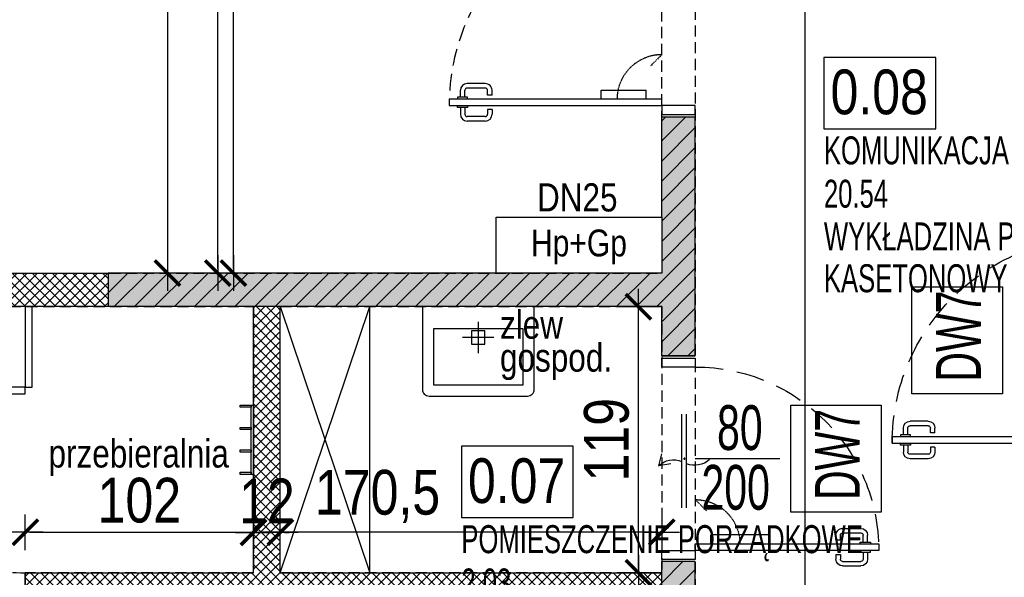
# Model space of a CAD drawing. Header units: millimetres. Extents: x 76192 to 88546, y 19309 to 25840.
# Tile 47 of 61: x 87405 to 87845, y 20908 to 21157. Entities that reach past the tile are written whole.
import ezdxf
from ezdxf.enums import TextEntityAlignment as Align

# ---------------------------------------------------------------- set-up
doc = ezdxf.new("R2010")
doc.units = ezdxf.units.MM
doc.set_wipeout_variables(frame=1)
doc.linetypes.add('DASHED', pattern=[0.75, 0.5, -0.25])
doc.layers.get('DEFPOINTS').update_dxf_attribs({"lineweight": 9})
for name, color, linetype in [('_HSA_HATCH_WYPEŁNIENIA_PRZEGRÓD', 205, 'Continuous'), ('_HSA_HYDRANTY', 20, 'Continuous'), ('_HSA_NUMERACJA POMIESZCZEN', 43, 'Continuous'), ('_HSA_OPIS', 43, 'Continuous'), ('_HSA_OPIS_STOLARKA_WEWNĘTRZNA', 43, 'Continuous'), ('_HSA_SANITARNE', 133, 'Continuous'), ('_HSA_STOLARKA_WEWNĘTRZNA', 132, 'Continuous'), ('_HSA_WYM_100', 141, 'Continuous'), ('_HSA_WYPOSAŻENIE', 193, 'Continuous'), ('_HSA_ŚCIANY_CIENKIE', 2, 'Continuous'), ('_HSA_ŚCIANY_DZIAŁOWE', 6, 'Continuous'), ('_HSA_ŚCIANY_KONSTRUKCYJNE', 3, 'Continuous')]:
    doc.layers.add(name, color=color, linetype=linetype)
doc.layers.add('_HSA_NUMERACJA POMIESZCZEN POMOC', color=7, linetype='Continuous', true_color=0x38940a, plot=False)
doc.layers.add('_HSA_OPIS_STOLARKA_ZEWNĘTRZNA_POMOC', color=7, linetype='Continuous', true_color=0x6cc7f4, plot=False)
doc.layers.add('_HSA_POWIERZCHNIA_UŻYTKOWA', color=115, linetype='DASHED', plot=False)
doc.styles.add('Arial', font='Arial.ttf')
doc.styles.add('Arial Narrow_1', font='Arial Narrow.ttf', dxfattribs={"width": 0.8, "height": 200})
doc.styles.add('ARIAL_100', font='Arial.ttf', dxfattribs={"width": 0.8, "height": 20})
doc.styles.add('ARIAL_30', font='Arial.ttf', dxfattribs={"width": 0.8, "height": 7})
doc.styles.add('ARIAL_50', font='Arial Narrow.ttf', dxfattribs={"width": 0.8, "height": 10})
doc.dimstyles.new('WYM_WEWN_100', dxfattribs={"dimtxt": 20, "dimasz": 2, "dimexe": 10, "dimexo": 0, "dimgap": 4, "dimtad": 1, "dimdec": 1, "dimrnd": 0.1, "dimtxsty": 'ARIAL_100', "dimblk": 'Wym-03', "dimcen": 0, "dimdle": 10, "dimse1": 1, "dimse2": 1, "dimclrt": 256, "dimazin": 2, "dimtfac": 1, "dimtdec": 1, "dimtix": 1, "dimtmove": 2, "dimatfit": 0, "dimfxl": 1, "dimtolj": 1, "dimtzin": 0, "dimarcsym": 0})

# ---------------------------------------------------------------- blocks, each defined once
blk = doc.blocks.new('hydrant+gasnica')
blk.add_wipeout([(0, 25), (74, 25), (74, 0), (0, 0)])
blk.add_lwpolyline([(0, 25), (74, 25), (74, 0), (0, 0), (0, 25)])
at = {"style": 'Arial', "width": 0.8}
blk.add_text('Hp+Gp', height=12, dxfattribs=at).set_placement((37, 7.46), align=Align.CENTER)
blk = doc.blocks.new('*U539')
for p, q in [((93.275, 88.25), (94.075, 88.25)), ((93.275, 83.75), (93.275, 88.25)), ((97.8, 88.25), (97, 88.25)), ((97.8, 83.75), (97.8, 88.25)), ((87.175, 75.86), (87.175, 84)), ((89.175, 75.86), (89.175, 84)), ((93.275, 87), (90.175, 87)), ((93.275, 85), (90.175, 85)), ((94.075, 83.75), (93.275, 83.75)), ((97, 83.75), (97.8, 83.75)), ((97.8, 87), (100.9, 87)), ((97.8, 85), (100.9, 85)), ((101.9, 75.86), (101.9, 84)), ((103.9, 75.86), (103.9, 84)), ((92.275, 74.86), (90.175, 74.86)), ((92.275, 72.86), (92.275, 74.86)), ((98.8, 72.86), (98.8, 74.86)), ((98.8, 74.86), (100.9, 74.86)), ((92.275, 72.86), (90.175, 72.86)), ((98.8, 72.86), (100.9, 72.86)), ((90.075, 33), (90.075, 7)), ((94.075, 33), (90.075, 33)), ((94.075, 7), (90.075, 7))]:
    blk.add_line(p, q)
at = {"linetype": 'DASHED'}
blk.add_line((74.275, 0), (79.225, 4.95), dxfattribs=at)
for points in [[(97, 0), (94.075, 0), (94.075, 92), (97, 92)], [(1, 0), (1, -15), (5, -15), (5, 0)], [(97, 0), (97, -15), (101, -15), (101, 0)]]:
    blk.add_lwpolyline(points, close=True)
for points in [[(0, 0), (0, -15)], [(102, 0), (102, -15)]]:
    blk.add_lwpolyline(points)
at = {"linetype": 'DASHED', "ltscale": 25}
blk.add_arc((97, 0), 92, 90, 180, dxfattribs=at)
for centre, radius, start, end in [((90.175, 84), 3, 90, 180), ((90.175, 84), 1, 90, 180), ((100.9, 84), 3, 0, 90), ((100.9, 84), 1, 0, 90), ((90.175, 75.86), 3, 180, 270), ((90.175, 75.86), 1, 180, 270), ((100.9, 75.86), 3, 270, 0), ((100.9, 75.86), 1, 270, 0)]:
    blk.add_arc(centre, radius, start, end)
at = {"linetype": 'DASHED', "ltscale": 0.5}
blk.add_arc((94.275, 0), 20, 90, 180, dxfattribs=at)
blk = doc.blocks.new('*U505')
for p, q in [((4.2, 77), (1.1, 77)), ((4.2, 75), (1.1, 75)), ((4.2, 78.25), (5, 78.25)), ((4.2, 73.75), (4.2, 78.25)), ((8.73, 78.25), (7.93, 78.25)), ((8.73, 73.75), (8.73, 78.25)), ((8.73, 77), (11.83, 77)), ((8.73, 75), (11.83, 75)), ((-1.9, 65.86), (-1.9, 74)), ((0.1, 65.86), (0.1, 74)), ((5, 73.75), (4.2, 73.75)), ((7.93, 73.75), (8.73, 73.75)), ((12.83, 65.86), (12.83, 74)), ((14.83, 65.86), (14.83, 74)), ((3.2, 64.86), (1.1, 64.86)), ((3.2, 62.86), (1.1, 62.86)), ((3.2, 62.86), (3.2, 64.86)), ((9.73, 62.86), (9.73, 64.86)), ((9.73, 64.86), (11.83, 64.86)), ((9.73, 62.86), (11.83, 62.86)), ((7.93, 33), (11.93, 33)), ((11.93, 33), (11.93, 7)), ((7.93, 7), (11.93, 7)), ((24, -4), (66, -4)), ((24, -6), (66, -6)), ((43.73, -10.98), (42.87, -16.41)), ((48.23, -15.17), (42.87, -16.41))]:
    blk.add_line(p, q)
at = {"linetype": 'DASHED'}
blk.add_line((27.73, 0), (22.78, 4.95), dxfattribs=at)
for points in [[(5, 0), (7.93, 0), (7.93, 82), (5, 82)], [(1, 0), (1, -15), (5, -15), (5, 0)], [(87, 0), (87, -15), (91, -15), (91, 0)]]:
    blk.add_lwpolyline(points, close=True)
for points in [[(0, 0), (0, -15)], [(92, 0), (92, -15)]]:
    blk.add_lwpolyline(points)
at = {"linetype": 'DASHED', "ltscale": 25}
blk.add_arc((5, 0), 82, 0, 90, dxfattribs=at)
for centre, radius, start, end in [((1.1, 74), 3, 90, 180), ((1.1, 74), 1, 90, 180), ((11.83, 74), 3, 0, 90), ((11.83, 74), 1, 0, 90), ((1.1, 65.86), 3, 180, 270), ((1.1, 65.86), 1, 180, 270), ((11.83, 65.86), 3, 270, 0), ((11.83, 65.86), 1, 270, 0), ((52.84, -0.26), 9.79, 137.0478, 202.456), ((35.7, -9.74), 9.79, 317.0478, 22.456)]:
    blk.add_arc(centre, radius, start, end)
at = {"linetype": 'DASHED', "ltscale": 0.5}
blk.add_arc((7.73, 0), 20, 0, 90, dxfattribs=at)
at = {"layer": 'DEFPOINTS'}
for p, q in [((46, -4.38), (46, -5.4)), ((45.49, -4.89), (46.51, -4.89))]:
    blk.add_line(p, q, dxfattribs=at)
blk = doc.blocks.new('*U504')
for p, q in [((-95.8, 90), (-98.9, 90)), ((-95.8, 91.25), (-95, 91.25)), ((-95.8, 86.75), (-95.8, 91.25)), ((-91.27, 91.25), (-92.07, 91.25)), ((-91.27, 86.75), (-91.27, 91.25)), ((-91.27, 90), (-88.17, 90)), ((89.27, 89.25), (90.07, 89.25)), ((89.27, 84.75), (89.27, 89.25)), ((93.8, 89.25), (93, 89.25)), ((93.8, 84.75), (93.8, 89.25)), ((-101.9, 78.86), (-101.9, 87)), ((-99.9, 78.86), (-99.9, 87)), ((-95.8, 88), (-98.9, 88)), ((-95, 86.75), (-95.8, 86.75)), ((-92.07, 86.75), (-91.27, 86.75)), ((-91.27, 88), (-88.17, 88)), ((-87.17, 78.86), (-87.17, 87)), ((-85.17, 78.86), (-85.17, 87)), ((83.17, 76.86), (83.17, 85)), ((85.17, 76.86), (85.17, 85)), ((89.27, 88), (86.17, 88)), ((89.27, 86), (86.17, 86)), ((90.07, 84.75), (89.27, 84.75)), ((93, 84.75), (93.8, 84.75)), ((93.8, 88), (96.9, 88)), ((93.8, 86), (96.9, 86)), ((97.9, 76.86), (97.9, 85)), ((99.9, 76.86), (99.9, 85)), ((-96.8, 77.86), (-98.9, 77.86)), ((-96.8, 75.86), (-98.9, 75.86)), ((-96.8, 75.86), (-96.8, 77.86)), ((-90.27, 75.86), (-90.27, 77.86)), ((-90.27, 77.86), (-88.17, 77.86)), ((-90.27, 75.86), (-88.17, 75.86)), ((88.27, 75.86), (86.17, 75.86)), ((88.27, 73.86), (88.27, 75.86)), ((94.8, 73.86), (94.8, 75.86)), ((94.8, 75.86), (96.9, 75.86)), ((88.27, 73.86), (86.17, 73.86)), ((94.8, 73.86), (96.9, 73.86)), ((-92.07, 27), (-88.07, 27)), ((-88.07, 27), (-88.07, 7)), ((86.07, 27), (86.07, 7)), ((90.07, 27), (86.07, 27)), ((-92.07, 7), (-88.07, 7)), ((90.07, 7), (86.07, 7))]:
    blk.add_line(p, q)
at = {"linetype": 'DASHED'}
for p, q in [((-72.27, 0), (-77.22, 4.95)), ((70.27, 0), (75.22, 4.95))]:
    blk.add_line(p, q, dxfattribs=at)
for points in [[(-95, 0), (-92.07, 0), (-92.07, 95), (-95, 95)], [(93, 0), (90.07, 0), (90.07, 93), (93, 93)], [(-99, 0), (-99, -15), (-95, -15), (-95, 0)], [(97, 0), (97, -15), (93, -15), (93, 0)]]:
    blk.add_lwpolyline(points, close=True)
for points in [[(-100, 0), (-100, -15)], [(98, 0), (98, -15)]]:
    blk.add_lwpolyline(points)
at = {"linetype": 'DASHED', "ltscale": 15}
for centre, radius, start, end in [((-95, 0), 95, 0, 90), ((93, 0), 93, 90, 180)]:
    blk.add_arc(centre, radius, start, end, dxfattribs=at)
for centre, radius, start, end in [((-98.9, 87), 3, 90, 180), ((-88.17, 87), 3, 0, 90), ((-98.9, 87), 1, 90, 180), ((-88.17, 87), 1, 0, 90), ((86.17, 85), 3, 90, 180), ((86.17, 85), 1, 90, 180), ((96.9, 85), 3, 0, 90), ((96.9, 85), 1, 0, 90), ((-98.9, 78.86), 3, 180, 270), ((-98.9, 78.86), 1, 180, 270), ((-88.17, 78.86), 3, 270, 0), ((-88.17, 78.86), 1, 270, 0), ((86.17, 76.86), 3, 180, 270), ((86.17, 76.86), 1, 180, 270), ((96.9, 76.86), 3, 270, 0), ((96.9, 76.86), 1, 270, 0)]:
    blk.add_arc(centre, radius, start, end)
at = {"linetype": 'DASHED', "ltscale": 0.5}
for centre, start, end in [((-92.27, 0), 0, 90), ((90.27, 0), 90, 180)]:
    blk.add_arc(centre, 20, start, end, dxfattribs=at)
blk = doc.blocks.new('NUMERACJA_POMIESZCZEŃ_200')
blk.add_lwpolyline([(50, 31.85), (0, 31.85), (0, 0), (50, 0)], close=True)
at = {"style": 'ARIAL_100', "width": 0.8}
blk.add_attdef('OPIS_TABELKA', (2.96, 6.47), '', height=20, dxfattribs=at)
at = {"layer": '_HSA_NUMERACJA POMIESZCZEN POMOC', "style": 'ARIAL_50', "width": 0.8}
for tag, p in [('NAZWA', (0, -15.93)), ('POWIERZCHNIA', (0, -35.3)), ('POSADZKA', (0, -54.39)), ('SUFIT', (0, -73.08))]:
    blk.add_attdef(tag, p, '', height=12.5, dxfattribs=at)
blk = doc.blocks.new('Wym-03')
for p, q in [((0, 4), (0, -4)), ((-4, 0), (4, 0))]:
    blk.add_line(p, q)
blk.add_lwpolyline([(-2.83, -2.83, 0.8, 0.8, 0), (2.83, 2.83, 0.05, 0.05, 0)], format="xyseb")
blk = doc.blocks.new('*D1021')
at = {"layer": '_HSA_WYM_100', "color": 0, "lineweight": -2}
blk.add_line((87500.4, 21046.14), (87500.4, 23214.14), dxfattribs=at)
at = {"layer": 'DEFPOINTS', "color": 0}
for p in [(87470.86, 23216.14), (87500.4, 23216.14), (87470.86, 21044.14)]:
    blk.add_point(p, dxfattribs=at)
at = {"layer": '_HSA_WYM_100', "color": 0, "lineweight": -2, "xscale": 2, "yscale": 2, "zscale": 2}
for p, rotation in [((87500.4, 23216.14), 89.99999999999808), ((87500.4, 21044.14), 269.9999999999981)]:
    blk.add_blockref('Wym-03', p, dxfattribs=dict(at, rotation=rotation))
at = {"layer": '_HSA_WYM_100', "insert": (87486.35, 22326.39), "char_height": 20, "attachment_point": 5, "rotation": 90, "style": 'ARIAL_100'}
blk.add_mtext('\\A1;2172', dxfattribs=at)
blk = doc.blocks.new('*D1128')
at = {"layer": '_HSA_WYM_100', "color": 0, "lineweight": -2}
blk.add_line((87681.39, 20912.14), (87681.39, 21027.14), dxfattribs=at)
at = {"layer": 'DEFPOINTS', "color": 0}
for p in [(87681.39, 21029.14), (87691.81, 21029.14), (87691.81, 20910.14)]:
    blk.add_point(p, dxfattribs=at)
at = {"layer": '_HSA_WYM_100', "color": 0, "lineweight": -2, "xscale": 2, "yscale": 2, "zscale": 2}
for p, rotation in [((87681.39, 21029.14), 90), ((87681.39, 20910.14), 270)]:
    blk.add_blockref('Wym-03', p, dxfattribs=dict(at, rotation=rotation))
at = {"layer": '_HSA_WYM_100', "insert": (87667.18, 20969.64), "char_height": 20, "attachment_point": 5, "rotation": 90, "style": 'ARIAL_100'}
blk.add_mtext('\\A1;119', dxfattribs=at)
blk = doc.blocks.new('*D1132')
at = {"layer": '_HSA_WYM_100', "color": 0, "lineweight": -2}
blk.add_line((87207.33, 20870.56), (87405.33, 20870.56), dxfattribs=at)
at = {"layer": 'DEFPOINTS', "color": 0}
for p in [(87407.33, 20910.14), (87205.33, 20879.14), (87407.33, 20870.56)]:
    blk.add_point(p, dxfattribs=at)
at = {"layer": '_HSA_WYM_100', "color": 0, "lineweight": -2, "xscale": 2, "yscale": 2, "zscale": 2, "rotation": 180}
blk.add_blockref('Wym-03', (87205.33, 20870.56), dxfattribs=at)
at = {"layer": '_HSA_WYM_100', "color": 0, "lineweight": -2, "xscale": 2, "yscale": 2, "zscale": 2}
blk.add_blockref('Wym-03', (87407.33, 20870.56), dxfattribs=at)
at = {"layer": '_HSA_WYM_100', "insert": (87306.33, 20884.78), "char_height": 20, "attachment_point": 5, "style": 'ARIAL_100'}
blk.add_mtext('\\A1;202', dxfattribs=at)
blk = doc.blocks.new('*D1135')
at = {"layer": '_HSA_WYM_100', "color": 0, "lineweight": -2}
blk.add_line((87689.81, 20928.28), (87523.33, 20928.28), dxfattribs=at)
at = {"layer": 'DEFPOINTS', "color": 0}
for p in [(87521.33, 20928.28), (87521.33, 20910.14), (87691.81, 20910.14)]:
    blk.add_point(p, dxfattribs=at)
at = {"layer": '_HSA_WYM_100', "color": 0, "lineweight": -2, "xscale": 2, "yscale": 2, "zscale": 2, "rotation": 180}
blk.add_blockref('Wym-03', (87521.33, 20928.28), dxfattribs=at)
at = {"layer": '_HSA_WYM_100', "color": 0, "lineweight": -2, "xscale": 2, "yscale": 2, "zscale": 2}
blk.add_blockref('Wym-03', (87691.81, 20928.28), dxfattribs=at)
at = {"layer": '_HSA_WYM_100', "insert": (87564.8, 20944.3), "char_height": 20, "attachment_point": 5, "style": 'ARIAL_100'}
blk.add_mtext('\\A1;170,5', dxfattribs=at)
blk = doc.blocks.new('*D1136')
at = {"layer": '_HSA_WYM_100', "color": 0, "lineweight": -2}
blk.add_line((87409.33, 20928.28), (87507.33, 20928.28), dxfattribs=at)
at = {"layer": 'DEFPOINTS', "color": 0}
for p in [(87509.33, 20928.28), (87407.33, 20910.14), (87509.33, 20910.14)]:
    blk.add_point(p, dxfattribs=at)
at = {"layer": '_HSA_WYM_100', "color": 0, "lineweight": -2, "xscale": 2, "yscale": 2, "zscale": 2, "rotation": 180}
blk.add_blockref('Wym-03', (87407.33, 20928.28), dxfattribs=at)
at = {"layer": '_HSA_WYM_100', "color": 0, "lineweight": -2, "xscale": 2, "yscale": 2, "zscale": 2}
blk.add_blockref('Wym-03', (87509.33, 20928.28), dxfattribs=at)
at = {"layer": '_HSA_WYM_100', "insert": (87458.33, 20942.49), "char_height": 20, "attachment_point": 5, "style": 'ARIAL_100'}
blk.add_mtext('\\A1;102', dxfattribs=at)
blk = doc.blocks.new('*D1137')
at = {"layer": '_HSA_WYM_100', "color": 0, "lineweight": -2}
for p, q in [((87507.33, 20928.24), (87505.33, 20928.24)), ((87521.33, 20928.24), (87509.33, 20928.24)), ((87523.33, 20928.24), (87525.33, 20928.24))]:
    blk.add_line(p, q, dxfattribs=at)
at = {"layer": 'DEFPOINTS', "color": 0}
for p in [(87509.33, 20928.24), (87509.33, 20910.14), (87521.33, 20910.14)]:
    blk.add_point(p, dxfattribs=at)
at = {"layer": '_HSA_WYM_100', "color": 0, "lineweight": -2, "xscale": 2, "yscale": 2, "zscale": 2}
blk.add_blockref('Wym-03', (87509.33, 20928.24), dxfattribs=at)
at = {"layer": '_HSA_WYM_100', "color": 0, "lineweight": -2, "xscale": 2, "yscale": 2, "zscale": 2, "rotation": 180}
blk.add_blockref('Wym-03', (87521.33, 20928.24), dxfattribs=at)
at = {"layer": '_HSA_WYM_100', "insert": (87515.33, 20942.28), "char_height": 20, "attachment_point": 5, "style": 'ARIAL_100'}
blk.add_mtext('\\A1;12', dxfattribs=at)
blk = doc.blocks.new('*D1138')
at = {"layer": '_HSA_WYM_100', "color": 0, "lineweight": -2}
blk.add_line((87470.86, 21364.53), (87470.86, 21046.14), dxfattribs=at)
at = {"layer": 'DEFPOINTS', "color": 0}
for p in [(87411.81, 21366.53), (87444.33, 21044.14), (87470.86, 21044.14)]:
    blk.add_point(p, dxfattribs=at)
at = {"layer": '_HSA_WYM_100', "color": 0, "lineweight": -2, "xscale": 2, "yscale": 2, "zscale": 2}
for p, rotation in [((87470.86, 21366.53), 90), ((87470.86, 21044.14), 270)]:
    blk.add_blockref('Wym-03', p, dxfattribs=dict(at, rotation=rotation))
at = {"layer": '_HSA_WYM_100', "insert": (87454.84, 21205.33), "char_height": 20, "attachment_point": 5, "rotation": 90, "style": 'ARIAL_100'}
blk.add_mtext('\\A1;322,4', dxfattribs=at)
blk = doc.blocks.new('*D1139')
at = {"layer": '_HSA_WYM_100', "color": 0, "lineweight": -2}
blk.add_line((87493.37, 21046.14), (87493.37, 21377.88), dxfattribs=at)
at = {"layer": 'DEFPOINTS', "color": 0}
for p in [(87493.37, 21379.88), (87706.81, 21379.88), (87444.33, 21044.14)]:
    blk.add_point(p, dxfattribs=at)
at = {"layer": '_HSA_WYM_100', "color": 0, "lineweight": -2, "xscale": 2, "yscale": 2, "zscale": 2}
for p, rotation in [((87493.37, 21379.88), 89.99999999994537), ((87493.37, 21044.14), 269.9999999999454)]:
    blk.add_blockref('Wym-03', p, dxfattribs=dict(at, rotation=rotation))
at = {"layer": '_HSA_WYM_100', "insert": (87477.35, 21212.01), "char_height": 20, "attachment_point": 5, "rotation": 90, "style": 'ARIAL_100'}
blk.add_mtext('\\A1;335,7', dxfattribs=at)
blk = doc.blocks.new('*D1140')
at = {"layer": '_HSA_WYM_100', "color": 0, "lineweight": -2}
blk.add_line((87755.86, 20240.88), (87755.86, 21377.88), dxfattribs=at)
at = {"layer": 'DEFPOINTS', "color": 0}
for p in [(87706.81, 21379.88), (87755.86, 21379.88), (87706.81, 20238.88)]:
    blk.add_point(p, dxfattribs=at)
at = {"layer": '_HSA_WYM_100', "color": 0, "lineweight": -2, "xscale": 2, "yscale": 2, "zscale": 2}
for p, rotation in [((87755.86, 21379.88), 89.99999999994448), ((87755.86, 20238.88), 269.9999999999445)]:
    blk.add_blockref('Wym-03', p, dxfattribs=dict(at, rotation=rotation))
at = {"layer": '_HSA_WYM_100', "insert": (87741.81, 20553.17), "char_height": 20, "attachment_point": 5, "rotation": 90, "style": 'ARIAL_100'}
blk.add_mtext('\\A1;1141', dxfattribs=at)

msp = doc.modelspace()

# ---------------------------------------------------------------- hatches: boundary and pattern name
at = {"layer": '_HSA_HATCH_WYPEŁNIENIA_PRZEGRÓD'}
h = msp.add_hatch(color=256, dxfattribs=at)
h.paths.add_polyline_path([(86804.33, 21044.14), (86792.33, 21044.14), (86792.33, 21029.14), (86804.33, 21029.14)])
h.paths.add_polyline_path([(87030.86, 21029.14), (87030.86, 21015.14), (87010.86, 21015.14), (87010.86, 21029.14)], flags=16)
h.paths.add_polyline_path([(87030.86, 21007.91), (87030.86, 20993.91), (87010.86, 20993.91), (87010.86, 21007.91)], flags=16)
h.paths.add_polyline_path([(87030.86, 20985.05), (87030.83, 20971.05), (87010.83, 20971.05), (87010.86, 20985.05)], flags=16)
h.paths.add_polyline_path([(87419.33, 20815.14), (87407.33, 20815.14), (87407.33, 20789.14), (87419.33, 20789.14)])
h.paths.add_polyline_path([(86954.33, 21044.14), (86954.33, 21029.14), (86991.33, 21029.14), (86991.33, 20789.14), (87013.33, 20789.14), (87013.33, 20959.1), (87039.39, 20959.1), (87039.39, 21029.14), (87234.39, 21029.14), (87234.39, 21044.14)])
h.paths.add_polyline_path([(87706.81, 20915.14), (87691.81, 20915.14), (87691.81, 20853.14), (87706.81, 20853.14)])
h.paths.add_polyline_path([(87691.81, 21007.14), (87706.81, 21007.14), (87706.81, 21114.01), (87691.81, 21114.01), (87691.81, 21044.14), (87444.33, 21044.14), (87444.33, 21029.14), (87691.81, 21029.14)])
h.paths.add_polyline_path([(87706.81, 20619.14), (87691.81, 20619.14), (87691.81, 20543.14), (87419.33, 20543.14), (87419.33, 20531.14), (87691.81, 20531.14), (87691.81, 20052.14), (87706.81, 20052.14)])
h.paths.add_polyline_path([(87691.81, 20721.14), (87706.81, 20721.14), (87706.81, 20751.14), (87691.81, 20751.14)])
h = msp.add_hatch(dxfattribs=at)
h.set_pattern_fill('ANSI31', color=256, scale=2, angle=-1e-13, style=0)
h.paths.add_polyline_path([(87691.81, 21029.14), (87691.81, 21007.14), (87706.81, 21007.14), (87706.81, 21114.01), (87691.81, 21114.01), (87691.81, 21044.14), (87444.33, 21044.14), (87444.33, 21029.14), (87691.81, 21029.14)], is_closed=False)
h = msp.add_hatch(dxfattribs=at)
h.set_pattern_fill('ANSI37', color=256)
h.paths.add_polyline_path([(87691.81, 20748.14), (87419.33, 20748.14), (87419.33, 20736.14), (87691.81, 20736.14)])
h.paths.add_polyline_path([(87691.81, 20910.14), (87407.33, 20910.14), (87407.33, 20815.14), (87419.33, 20815.14), (87419.33, 20898.14), (87691.81, 20898.14)])
h.paths.add_polyline_path([(87521.33, 21029.14), (87509.33, 21029.14), (87509.33, 20910.14), (87521.33, 20910.14)])
h.paths.add_polyline_path([(87444.33, 21044.14), (87387.33, 21044.14), (87387.33, 21034.14), (87387.33, 21029.14), (87444.33, 21029.14)])
h.paths.add_polyline_path([(87205.33, 20879.14), (87195.33, 20879.14), (87193.33, 20879.14), (87193.33, 20789.14), (87205.33, 20789.14)])
h.paths.add_polyline_path([(87205.33, 21029.14), (87193.33, 21029.14), (87193.33, 20981.14), (87205.33, 20981.14)])
h = msp.add_hatch(dxfattribs=at)
h.set_pattern_fill('ANSI31', color=256, scale=2, angle=-1e-13, style=0)
h.paths.add_polyline_path([(87706.81, 20915.14), (87691.81, 20915.14), (87691.81, 20853.14), (87706.81, 20853.14), (87706.81, 20915.14)], is_closed=False)

# ---------------------------------------------------------------- linework, layer by layer
at = {"layer": '_HSA_OPIS_STOLARKA_WEWNĘTRZNA'}
msp.add_line((87744.55, 20961.14), (87706.81, 20961.14), dxfattribs=at)
at = {"layer": '_HSA_OPIS_STOLARKA_ZEWNĘTRZNA_POMOC', "flags": 128}
for points in [[(87844.07, 21037.97), (87844.07, 20990.13), (87803.67, 20990.13), (87803.67, 21037.97)], [(87749.55, 20937.22), (87749.55, 20985.06), (87789.95, 20985.06), (87789.95, 20937.22)]]:
    msp.add_lwpolyline(points, close=True, dxfattribs=at)
at = {"layer": '_HSA_POWIERZCHNIA_UŻYTKOWA', "ltscale": 10}
for points in [[(87706.81, 20238.88), (87886.81, 20238.88), (87886.81, 21379.88), (87706.81, 21379.88)], [(87205.33, 20879.14), (87205.33, 21029.14), (87509.33, 21029.14), (87509.33, 20910.14), (87407.33, 20910.14), (87407.33, 20789.14), (87205.33, 20789.14)], [(87521.33, 21029.14), (87691.81, 21029.14), (87691.81, 20910.14), (87521.33, 20910.14)]]:
    msp.add_lwpolyline(points, close=True, dxfattribs=at)
at = {"layer": '_HSA_SANITARNE', "ltscale": 2}
for p, q in [((87609.81, 21022.39), (87609.81, 21008.39)), ((87616.81, 21015.39), (87602.81, 21015.39))]:
    msp.add_line(p, q, dxfattribs=at)
msp.add_lwpolyline([(87584.81, 21029.14), (87584.81, 20992.14, 0.414214), (87587.81, 20989.14), (87631.81, 20989.14, 0.414214), (87634.81, 20992.14), (87634.81, 21029.14), (87584.81, 21029.14)], format="xyb", dxfattribs=at)
for points in [[(87629.81, 21019.14), (87589.81, 21019.14), (87589.81, 20994.14), (87629.81, 20994.14)], [(87612.81, 21018.39), (87606.81, 21018.39), (87606.81, 21012.39), (87612.81, 21012.39)]]:
    msp.add_lwpolyline(points, close=True, dxfattribs=at)
at = {"layer": '_HSA_WYPOSAŻENIE'}
for points in [[(87521.33, 21029.14), (87561.33, 20910.14)], [(87521.33, 20910.14), (87561.33, 21029.14)], [(87561.33, 20910.14), (87561.33, 21029.14)]]:
    msp.add_lwpolyline(points, dxfattribs=at)
for points in [[(87503.33, 20984.14), (87503.33, 20985.14), (87508.33, 20985.14), (87508.33, 20984.14)], [(87508.33, 20985.14), (87509.33, 20985.14), (87509.33, 20954.14), (87508.33, 20954.14)], [(87503.33, 20974.14), (87503.33, 20975.14), (87508.33, 20975.14), (87508.33, 20974.14)], [(87503.33, 20964.14), (87503.33, 20965.14), (87508.33, 20965.14), (87508.33, 20964.14)], [(87503.33, 20954.14), (87503.33, 20955.14), (87508.33, 20955.14), (87508.33, 20954.14)]]:
    msp.add_lwpolyline(points, close=True, dxfattribs=at)
at = {"layer": '_HSA_ŚCIANY_CIENKIE'}
msp.add_lwpolyline([(87407.33, 21029.14), (87407.33, 20993.14), (87410.33, 20993.14), (87410.33, 21029.14)], dxfattribs=at)
msp.add_lwpolyline([(87407.33, 20993.14), (87327.33, 20993.14), (87327.33, 20990.14), (87407.33, 20990.14)], close=True, dxfattribs=at)
at = {"layer": '_HSA_ŚCIANY_CIENKIE', "linetype": 'DASHED', "ltscale": 20}
msp.add_arc((87407.33, 20990.14), 80, 180, 270, dxfattribs=at)
at = {"layer": '_HSA_ŚCIANY_DZIAŁOWE'}
for p, q in [((87691.81, 21114.01), (87706.81, 21114.01)), ((87706.81, 21007.14), (87706.81, 21114.01)), ((87691.81, 21029.14), (87444.33, 21029.14)), ((87691.81, 21007.14), (87691.81, 21029.14)), ((87691.81, 20853.14), (87691.81, 20915.14)), ((87706.81, 20853.14), (87706.81, 20915.14))]:
    msp.add_line(p, q, dxfattribs=at)
for points in [[(87691.81, 21007.14), (87706.81, 21007.14)], [(87706.81, 20915.14), (87691.81, 20915.14)]]:
    msp.add_lwpolyline(points, dxfattribs=at)
msp.add_point((87703.81, 21007.14), dxfattribs=at)
at = {"layer": '_HSA_ŚCIANY_KONSTRUKCYJNE'}
msp.add_lwpolyline([(87444.33, 21029.14), (87387.33, 21029.14), (87387.33, 21044.14), (87444.33, 21044.14)], close=True, dxfattribs=at)
for points in [[(87509.33, 20910.14), (87509.33, 21029.14)], [(87521.33, 20910.14), (87521.33, 21029.14)], [(87407.33, 20815.14), (87407.33, 20910.14), (87509.33, 20910.14)], [(87521.33, 20910.14), (87691.81, 20910.14)]]:
    msp.add_lwpolyline(points, dxfattribs=at)

# ---------------------------------------------------------------- block references
at = {"layer": '_HSA_NUMERACJA POMIESZCZEN', "linetype": 'Continuous'}
for p, values in [((87764.31, 21108.66), {'SUFIT': 'KASETONOWY', 'POSADZKA': 'WYKŁADZINA PCV', 'POWIERZCHNIA': '20.54', 'NAZWA': 'KOMUNIKACJA', 'OPIS_TABELKA': '0.08'}), ((87602.25, 20934.87), {'SUFIT': 'KASETONOWY', 'POSADZKA': 'GRES', 'POWIERZCHNIA': '2.03', 'NAZWA': 'POMIESZCZENIE PORZĄDKOWE', 'OPIS_TABELKA': '0.07'})]:
    msp.add_blockref('NUMERACJA_POMIESZCZEŃ_200', p, dxfattribs=at).add_auto_attribs(values)
at = {"layer": '_HSA_STOLARKA_WEWNĘTRZNA', "rotation": 89.99999999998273}
msp.add_blockref('*U504', (87691.81, 21214.01), dxfattribs=at)
at = {"layer": '_HSA_STOLARKA_WEWNĘTRZNA', "xscale": -1}
for name, p, rotation in [('*U539', (87886.81, 21065.05), 90), ('*U505', (87706.81, 20915.14), 270)]:
    msp.add_blockref(name, p, dxfattribs=dict(at, rotation=rotation))

# ---------------------------------------------------------------- texts
at = {"layer": '_HSA_HYDRANTY', "insert": (87636.06, 21084.28), "char_height": 12.6, "attachment_point": 1, "style": 'ARIAL_30'}
msp.add_mtext_dynamic_manual_height_columns('DN25', width=259.9004, gutter_width=4050.38, heights=[0], dxfattribs=at)
at = {"layer": '_HSA_OPIS', "insert": (87619.51, 21027.38), "char_height": 12.6, "attachment_point": 1, "line_spacing_factor": 0.7, "style": 'ARIAL_30'}
msp.add_mtext_dynamic_manual_height_columns('zlew\\Pgospod.', width=259.9004, gutter_width=4050.38, heights=[0], dxfattribs=at)
at = {"layer": '_HSA_OPIS', "insert": (87417.7, 20969.81), "char_height": 12.6, "attachment_point": 1, "style": 'ARIAL_30'}
msp.add_mtext_dynamic_manual_height_columns('przebieralnia', width=259.9004, gutter_width=4050.38, heights=[0], dxfattribs=at)
at = {"layer": '_HSA_OPIS_STOLARKA_WEWNĘTRZNA', "char_height": 20, "width": 38.481, "attachment_point": 1, "style": 'Arial Narrow_1'}
for s, insert in [('80', (87716.53, 20985.07)), ('200', (87709.58, 20958.36))]:
    msp.add_mtext(s, dxfattribs=dict(at, insert=insert))
at = {"layer": '_HSA_OPIS_STOLARKA_ZEWNĘTRZNA_POMOC', "char_height": 20, "width": 38.6774, "attachment_point": 1, "rotation": 90, "style": 'Arial Narrow_1'}
for insert in [(87814.45, 20995.61), (87760.33, 20942.7)]:
    msp.add_mtext('DW7', dxfattribs=dict(at, insert=insert))

# ---------------------------------------------------------------- dimensions: what is measured, and where the dimension line sits
at = {"layer": '_HSA_WYM_100'}
for base, p1, p2, angle, picture, middle, dimtype in [((87500.4, 23216.14), (87470.86, 21044.14), (87470.86, 23216.14), 90, '*D1021', (87486.35, 22326.39), 161), ((87755.86, 21379.88), (87706.81, 20238.88), (87706.81, 21379.88), 90, '*D1140', (87741.81, 20553.17), 160), ((87521.33, 20928.28), (87691.81, 20910.14), (87521.33, 20910.14), 180, '*D1135', (87564.8, 20944.3), 161)]:
    dim = msp.add_linear_dim(base=base, p1=p1, p2=p2, angle=angle, dimstyle='WYM_WEWN_100', dxfattribs=at)
    dim.commit()
    dim.dimension.update_dxf_attribs({"geometry": picture, "text_midpoint": middle, "dimtype": dimtype})
dim = msp.add_linear_dim(base=(87470.86, 21044.14), p1=(87411.81, 21366.53), p2=(87444.33, 21044.14), angle=90, dimstyle='WYM_WEWN_100', dxfattribs=at)
dim.commit()
dim.dimension.update_dxf_attribs({"geometry": '*D1138', "text_midpoint": (87454.84, 21205.33)})
for p1, p2, distance, picture, middle in [((87691.81, 20910.14), (87691.81, 21029.14), 10.42, '*D1128', (87667.18, 20969.64)), ((87407.33, 20910.14), (87509.33, 20910.14), 18.14, '*D1136', (87458.33, 20942.49)), ((87521.33, 20910.14), (87509.33, 20910.14), -18.1, '*D1137', (87515.33, 20942.28))]:
    dim = msp.add_aligned_dim(p1=p1, p2=p2, distance=distance, dimstyle='WYM_WEWN_100', dxfattribs=at)
    dim.commit()
    dim.dimension.update_dxf_attribs({"geometry": picture, "text_midpoint": middle})
dim = msp.add_linear_dim(base=(87407.33, 20870.56), p1=(87205.33, 20879.14), p2=(87407.33, 20910.14), dimstyle='WYM_WEWN_100', dxfattribs=at)
dim.commit()
dim.dimension.update_dxf_attribs({"geometry": '*D1132', "text_midpoint": (87306.33, 20884.78)})

# ---------------------------------------------------------------- next in the draw order: block references
at = {"layer": '_HSA_HYDRANTY'}
msp.add_blockref('hydrant+gasnica', (87617.81, 21044.14), dxfattribs=at)

# ---------------------------------------------------------------- next in the draw order: linework, layer by layer
at = {"layer": '_HSA_POWIERZCHNIA_UŻYTKOWA', "ltscale": 10}
msp.add_lwpolyline([(87411.81, 21979.14), (87411.81, 21735.53), (87415.81, 21735.53), (87415.81, 21702.53), (87411.81, 21702.53), (87411.81, 21397.53), (87415.81, 21397.53), (87415.81, 21366.53), (87374.81, 21366.53), (87374.81, 21370.53), (86792.33, 21370.53), (86792.33, 21044.14), (87691.81, 21044.14), (87691.81, 23172.98)], dxfattribs=at)
at = {"layer": '_HSA_ŚCIANY_DZIAŁOWE'}
for q in [(87691.81, 21114.01), (87444.33, 21044.14)]:
    msp.add_line((87691.81, 21044.14), q, dxfattribs=at)

# ---------------------------------------------------------------- next in the draw order: block references
at = {"layer": '_HSA_HYDRANTY'}
msp.add_blockref('hydrant+gasnica', (87617.81, 21044.14), dxfattribs=at)

# ---------------------------------------------------------------- next in the draw order: dimensions: what is measured, and where the dimension line sits
at = {"layer": '_HSA_WYM_100'}
dim = msp.add_linear_dim(base=(87493.37, 21379.88), p1=(87444.33, 21044.14), p2=(87706.81, 21379.88), angle=90, dimstyle='WYM_WEWN_100', dxfattribs=at)
dim.commit()
dim.dimension.update_dxf_attribs({"geometry": '*D1139', "text_midpoint": (87477.35, 21212.01)})

doc.saveas('drawing.dxf')
